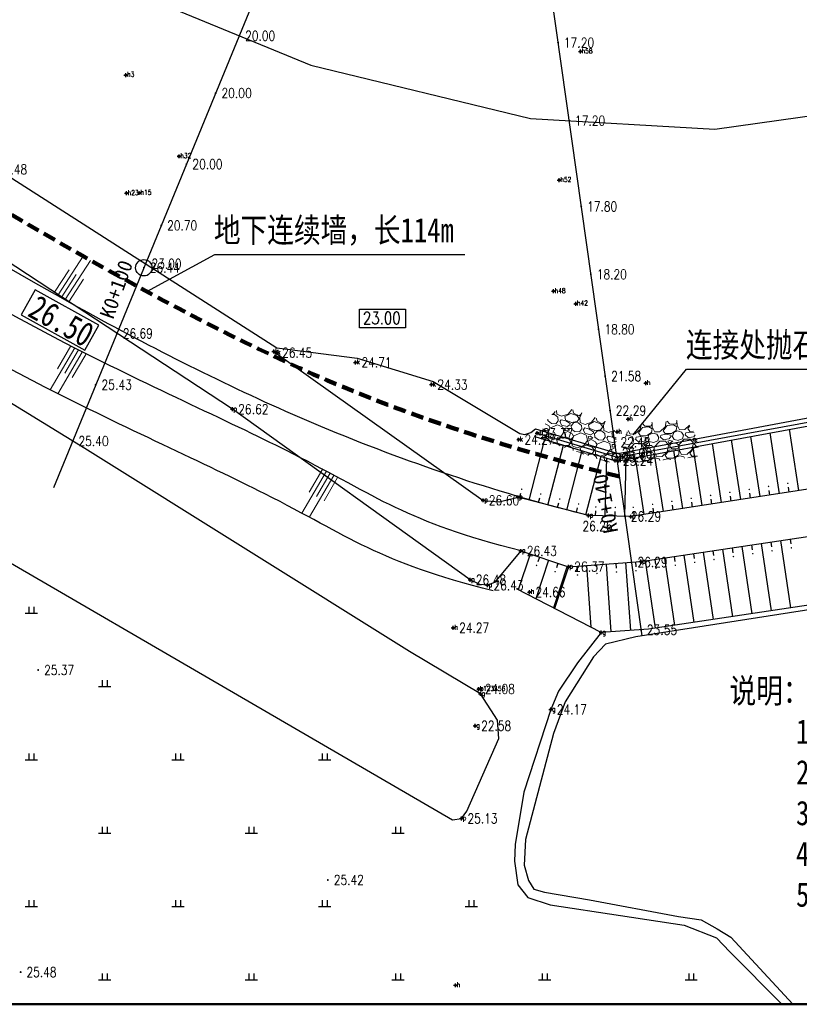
# Model space of a CAD drawing. Extents: x 475446 to 490894, y 3788879 to 3821323.
# Tile 57 of 75: x 484484 to 484564, y 3818563 to 3818664. Entities that reach past the tile are written whole.
import ezdxf
from ezdxf.enums import TextEntityAlignment as Align

# ---------------------------------------------------------------- set-up
doc = ezdxf.new("R2010")
doc.units = 0
doc.header["$LTSCALE"] = 0.5
doc.header["$PDMODE"] = 34
doc.header["$PDSIZE"] = 0.2
doc.linetypes.add('DASHED', pattern=[19.05, 12.7, -6.35])
doc.layers.get('0').update_dxf_attribs({"linetype": 'CONTINUOUS'})
for name, color, linetype in [('DMTZ', 3, 'CONTINUOUS'), ('dmx', 1, 'CONTINUOUS'), ('GCD', 1, 'CONTINUOUS'), ('JMD', 6, 'CONTINUOUS'), ('SXSS', 5, 'CONTINUOUS'), ('TK-PUBLIC', 7, 'CONTINUOUS'), ('ZBTZ', 3, 'CONTINUOUS'), ('zdh', 7, 'CONTINUOUS')]:
    doc.layers.add(name, color=color, linetype=linetype)
doc.styles.add('-仿宋_GB2312', font='simfang_0.ttf', dxfattribs={"width": 0.8})
doc.styles.add('HZ', font='rs.shx', dxfattribs={"width": 0.8, "bigfont": 'hztxt.shx'})
doc.styles.add('黑体', font='simhei_0.ttf')
doc.linetypes.add('10411', pattern='A,2,[150,AAA.SHX,S=1,R=0,X=0,Y=1],2,[151,AAA.SHX,S=1,R=0,X=0,Y=3],1e-11', length=4)
doc.linetypes.add('10421', pattern='A,2,[150,AAA.SHX,S=0.5,R=0,X=0,Y=0.5],1e-11', length=2)
doc.linetypes.add('10422', pattern='A,0.75,[150,AAA.SHX,S=0.5,R=0,X=0,Y=0.5],1.5,[177,AAA.SHX,S=1,R=0,X=0,Y=0.4],0.75', length=3)
doc.linetypes.add('1161', pattern='A,0,[149,AAA.SHX,S=0.15,R=0,X=0,Y=0],-1.6', length=1.6)

# ---------------------------------------------------------------- blocks, each defined once
blk = doc.blocks.new('GC200')
at = {"linetype": 'Continuous', "const_width": 0.2, "flags": 128}
blk.add_lwpolyline([(-0.1, 0, 1), (0.1, 0, 1)], format="xyb", close=True, dxfattribs=at)
blk = doc.blocks.new('gc119')
for p, q in [((-1.25, 0), (1.25, 0)), ((-0.5, 1.3), (-0.5, 0)), ((0.5, 1.3), (0.5, 0))]:
    blk.add_line(p, q)

msp = doc.modelspace()

# ---------------------------------------------------------------- hatches: boundary and pattern name
at = {"linetype": 'Continuous', "lineweight": 13}
h = msp.add_hatch(dxfattribs=at)
h.set_pattern_fill('GRAVEL', color=3, scale=0.1, angle=-19.2578, style=0)
h.set_pattern_definition([(208.755, (484541.92347, 3818619.22347), (-26.722666, -14.8789485), [0.34172, -33.8305]), (165.712, (484541.62389, 3818619.05908), (29.6122476, -7.6550445), [0.586405, -58.054]), (113.2526, (484541.05562, 3818619.2038), (14.7635526, -34.754017), [0.41348, -40.9347]), (248.016, (484539.91101, 3818618.93105), (19.1526623, 47.1196924), [0.534, -52.8664]), (273.5759, (484539.71111, 3818618.43587), (-1.936506, 32.9631964), [0.52363, -51.8398]), (338.0159, (484539.74377, 3818617.91326), (-47.1196924, 19.1526623), [0.534, -52.8664]), (18.4364, (484540.23895, 3818617.713355), (-39.5497541, -13.0880702), [0.70619, -69.9131]), (52.9975, (484540.90889, 3818617.93669), (35.2154309, 46.8890105), [0.66672, -66.0053]), (102.1718, (484541.31016, 3818618.46914), (-8.2923718, 37.8742263), [0.53581, -53.0455]), (155.9786, (484541.19719, 3818618.9929), (25.538841, -11.612986), [0.61171, -29.9739]), (203.1396, (484540.63845, 3818619.24192), (-37.9895988, -16.32367635), [0.79108, -78.3168]), (119.5563, (484542.27653, 3818618.0777), (-11.758661, 20.2513895), [0.27, -26.7306]), (152.2114, (484542.14334, 3818618.31258), (29.4968065, -15.6863637), [0.51368, -50.8546]), (205.742, (484541.6889, 3818618.552), (-0.83774, -2.39787), [0.3592, -3.2329]), (183.941, (484541.62158, 3818618.89845), (13.66489, 0.60705), [0.19344, -19.1506]), (272.544, (484541.4286, 3818618.88515), (0.11535, 8.031362), [0.27357, -13.4048]), (11.706, (484541.44074, 3818618.61186), (8.86909, 2.28253), [0.44432, -14.3663]), (142.307, (484541.8758, 3818618.702), (3.95801, -4.07335), [0.3213, -7.7109]), (357.1317, (484540.03783, 3818619.37104), (26.491951, -1.1838058), [0.45009, -44.5588]), (51.0884, (484540.48735, 3818619.34852), (-18.8065923, -23.0256053), [0.3776, -37.3822]), (273.941, (484542.04336, 3818619.18158), (-0.60705, 13.66489), [0.38688, -18.9572]), (324.3527, (484542.06995, 3818618.79561), (-21.4655198, 15.5710092), [0.45009, -44.5588]), (320.1862, (484539.51843, 3818617.88436), (-10.313897, 8.984445), [0.43404, -21.2677]), (275.5173, (484539.85183, 3818617.60645), (-2.7741943, 30.565274), [0.36367, -36.0036]), (47.5436, (484541.2296, 3818616.77533), (8.984481, 10.313914), [0.38688, -18.9572]), (358.0962, (484541.49076, 3818617.06077), (-34.5232967, 1.29915), [0.42578, -42.1524]), (50.1862, (484540.05464, 3818617.18582), (-8.984445, -10.313897), [0.21702, -21.4848]), (82.052, (484541.08573, 3818616.8256), (0.95309, 10.429194), [0.1295, -12.822]), (146.706, (484541.10364, 3818616.95387), (6.355883, -4.91109), [0.52363, -9.94905]), (166.7512, (484540.66595, 3818617.24131), (24.8164252, -5.979524), [0.48527, -48.0414]), (284.432, (484541.36534, 3818618.39605), (-0.722394, 5.63348), [0.36632, -8.79178]), (333.8994, (484541.45664, 3818618.04129), (39.0883566, -19.0373568), [0.63956, -63.316]), (41.6876, (484542.03098, 3818617.75991), (-15.455635, -13.434112), [0.2615, -25.8894]), (70.742, (484542.2263, 3818617.9338), (-1.5601, 3.2356), [0.1524, -2.3876]), (100.9986, (484540.64312, 3818617.33), (3.7272895, -20.136051), [0.35287, -34.9339]), (28.755, (484540.5758, 3818617.67638), (26.722666, 14.8789485), [0.68344, -33.4888]), (340.742, (484541.175, 3818618.0052), (3.2356, 1.5601), [0.6604, -1.8796]), (306.047, (484541.79841, 3818617.78735), (-18.114498, 25.1624956), [0.40161, -39.7593]), (234.797, (484542.03474, 3818617.46264), (-5.748847, -8.75377), [0.36983, -18.1217]), (188.3882, (484541.82154, 3818617.16045), (-53.9369644, -8.0616774), [0.602145, -59.6125]), (156.1683, (484541.22584, 3818617.07261), (-30.3346099, 13.2884869), [0.63703, -63.0658]), (156.1683, (484541.22584, 3818617.07261), (-30.3346099, 13.2884869), [0.63703, -63.0658])])
edge = h.paths.add_edge_path()
edge.add_line((484537.41, 3818621.01), (484544.37, 3818618.58))
edge.add_arc((484541.26, 3818620.84), 3.85, 323.8946, 387.4726)
edge.add_line((484544.67, 3818622.62), (484539.69, 3818624.36))
edge.add_arc((484541.26, 3818620.84), 3.85, 114.0118, 177.5898)
h = msp.add_hatch(dxfattribs=at)
h.set_pattern_fill('GRAVEL', color=3, scale=0.1, angle=5.0155, style=0)
h.set_pattern_definition([(233.0283, (484550.92305, 3818618.76884), (-18.2436564, -24.5489916), [0.34172, -33.8305]), (189.9852, (484550.71753, 3818618.49583), (30.1412823, 5.1949993), [0.586405, -58.054]), (137.526, (484550.14001, 3818618.39415), (27.745405, -25.612432), [0.41348, -40.9347]), (272.2892, (484549.20872, 3818617.67498), (-1.9109658, 50.8275328), [0.534, -52.8664]), (297.8492, (484549.23005, 3818617.1414), (-15.316148, 29.2529996), [0.52363, -51.8398]), (2.2892, (484549.47466, 3818616.67841), (-50.8275328, -1.9109658), [0.534, -52.8664]), (42.7097, (484550.00824, 3818616.69974), (-30.672975, -28.1895235), [0.70619, -69.9131]), (77.2708, (484550.52715, 3818617.17874), (12.8266013, 57.2204874), [0.66672, -66.0053]), (126.4451, (484550.67406, 3818617.82907), (-23.1289972, 31.1170361), [0.53581, -53.0455]), (180.252, (484550.35575, 3818618.2601), (28.055056, -0.087576), [0.61171, -29.9739]), (227.413, (484549.74405, 3818618.25741), (-27.9206203, -30.497721), [0.79108, -78.3168]), (143.8296, (484551.7159, 3818617.86951), (-19.044277, 13.6271935), [0.27, -26.7306]), (176.4847, (484551.49794, 3818618.02887), (33.3376415, -2.173766), [0.51368, -50.8546]), (230.016, (484550.9852, 3818618.0604), (0.22206, -2.53027), [0.3592, -3.2329]), (208.214, (484550.78146, 3818618.34845), (12.20729, 6.170882), [0.19344, -19.1506]), (296.817, (484550.611, 3818618.257), (-3.19646, 7.368766), [0.27357, -13.4048]), (35.979, (484550.7344, 3818618.01286), (7.146692, 5.726737), [0.44432, -14.3663]), (166.58, (484551.094, 3818618.2739), (5.28261, -2.08615), [0.3213, -7.7109]), (21.405, (484549.14344, 3818618.1282), (24.636575, 9.811424), [0.45009, -44.5588]), (75.3617, (484549.56249, 3818618.29247), (-7.678396, -28.721223), [0.3776, -37.3822]), (298.214, (484551.04956, 3818618.77994), (-6.170882, 12.20729), [0.38688, -18.9572]), (348.626, (484551.23247, 3818618.43903), (-25.9689414, 5.370191), [0.45009, -44.5588]), (344.4595, (484549.28112, 3818616.55943), (-13.09551, 3.950234), [0.43403, -21.2677]), (299.7906, (484549.69929, 3818616.44315), (-15.0940184, 26.7227007), [0.36367, -36.0036]), (71.817, (484551.29693, 3818616.2519), (3.95026, 13.09554), [0.38688, -18.9572]), (22.3695, (484551.41765, 3818616.61945), (-32.0053245, -13.0078825), [0.42578, -42.1524]), (74.4595, (484550.0571, 3818616.14308), (-3.950234, -13.09551), [0.21702, -21.4848]), (106.3254, (484551.1451, 3818616.23857), (-3.418505, 9.899005), [0.12951, -12.822]), (170.979, (484551.1087, 3818616.36286), (7.81289, -1.864085), [0.52363, -9.94905]), (191.0245, (484550.59155, 3818616.44496), (25.080646, 4.7508806), [0.48527, -48.0414]), (308.706, (484550.7544, 3818617.7851), (-2.9744, 4.83848), [0.36632, -8.79178]), (358.1727, (484550.98347, 3818617.49926), (43.4588081, -1.2855239), [0.63956, -63.316]), (65.961, (484551.6227, 3818617.47887), (-8.566647, -18.600123), [0.2615, -25.8894]), (95.016, (484551.7292, 3818617.7177), (-2.7523, 2.3082), [0.1524, -2.3876]), (125.272, (484550.53428, 3818616.51643), (11.675506, -16.823668), [0.35287, -34.9339]), (53.0283, (484550.33051, 3818616.80452), (18.2436564, 24.5489916), [0.68344, -33.4888]), (5.016, (484550.7415, 3818617.3505), (2.3082, 2.7523), [0.6604, -1.8796]), (330.3203, (484551.39942, 3818617.40828), (-26.8571313, 15.4913112), [0.40161, -39.7593]), (259.07, (484551.74834, 3818617.20942), (-1.642033, -10.343184), [0.36983, -18.1217]), (212.6615, (484551.67822, 3818616.8463), (-45.8545805, -29.5219278), [0.602145, -59.6125]), (180.4416, (484551.17129, 3818616.52134), (-33.1156356, -0.3565384), [0.63703, -63.0658]), (180.4416, (484551.17129, 3818616.52134), (-33.1156356, -0.3565384), [0.63703, -63.0658])])
edge = h.paths.add_edge_path()
edge.add_line((484546.07, 3818618.54), (484553.42, 3818619.18))
edge.add_arc((484549.65, 3818619.97), 3.85, 348.1679, 411.7459)
edge.add_line((484552.03, 3818623), (484546.77, 3818622.53))
edge.add_arc((484549.65, 3818619.97), 3.85, 138.2851, 201.8632)

# ---------------------------------------------------------------- linework, layer by layer
at = {"color": 3, "linetype": 'Continuous', "lineweight": 9}
for p, q in [((484488.02, 3818635.79), (484490.57, 3818639.74)), ((484488.76, 3818635.31), (484491.34, 3818639.3)), ((484487.66, 3818636.04), (484489.15, 3818638.34)), ((484488.39, 3818635.56), (484489.88, 3818637.86)), ((484489.13, 3818635.08), (484490.62, 3818637.39)), ((484489.73, 3818630.37), (484487.21, 3818626.06)), ((484489.34, 3818630.58), (484487.96, 3818628.21)), ((484490.49, 3818629.92), (484488, 3818625.67)), ((484490.1, 3818630.14), (484488.72, 3818627.77)), ((484490.86, 3818629.69), (484489.47, 3818627.33)), ((484515.47, 3818617.75, 3.88), (484512.96, 3818613.45, 3.88)), ((484515.09, 3818617.97, 3.88), (484513.71, 3818615.6, 3.88)), ((484516.23, 3818617.31, 3.88), (484513.74, 3818613.06, 3.88)), ((484515.85, 3818617.53, 3.88), (484514.46, 3818615.16, 3.88)), ((484516.61, 3818617.08, 3.88), (484515.22, 3818614.72, 3.88))]:
    msp.add_line(p, q, dxfattribs=at)
at = {"color": 3, "linetype": 'Continuous'}
for p, q in [((484497.11, 3818636.11), (484504.04, 3818639.91)), ((484504.04, 3818639.91), (484529.61, 3818639.91)), ((484546.86, 3818621.45), (484552.31, 3818628.17)), ((484552.31, 3818628.17), (484571.96, 3818628.17))]:
    msp.add_line(p, q, dxfattribs=at)
at = {"linetype": 'Continuous'}
msp.add_lwpolyline([(484702.62, 3818840.21), (484702.62, 3818563.21), (484384.2, 3818563.21), (484384.2, 3818840.21)], dxfattribs=at)
at = {"linetype": 'Continuous', "flags": 128}
msp.add_lwpolyline([(484414.05, 3818700.29), (484513.86, 3818659.27), (484536.33, 3818653.83), (484555.18, 3818652.73), (484575.07, 3818655.54)], dxfattribs=at)
at = {"color": 3, "linetype": 'Continuous'}
for points in [[(484484.25, 3818633.75), (484490.77, 3818630.13), (484492.19, 3818632.68), (484485.67, 3818636.3)], [(484518.86, 3818634.3), (484523.56, 3818634.3), (484523.56, 3818632.41), (484518.86, 3818632.41)]]:
    msp.add_lwpolyline(points, close=True, dxfattribs=at)
at = {"linetype": 'Continuous'}
for centre, radius in [((484496.79, 3818638.55), 0.841), ((484545.15, 3818619.18), 0.443)]:
    msp.add_circle(centre, radius, dxfattribs=at)
at = {"color": 2, "linetype": 'DASHED', "lineweight": 200, "ltscale": 0.2, "start_tangent": (-0.969419, 0.245413), "end_tangent": (-0.806412, 0.591355)}
msp.add_spline([(484545.43, 3818617.2), (484518.46, 3818625.82), (484496.03, 3818636.7), (484453.16, 3818663.93)], degree=3, dxfattribs=at)
at = {"color": 4, "linetype": 'ByBlock', "lineweight": 30, "ltscale": 0.2, "start_tangent": (-0.969419, 0.245413), "end_tangent": (-0.806412, 0.591355)}
for points in [[(484541.76, 3818613.33), (484514.89, 3818622.32), (484492.46, 3818633.2), (484449.59, 3818660.43)], [(484535.4, 3818609.58, 26.43), (484512.03, 3818619.53), (484489.6, 3818630.41), (484446.73, 3818657.63)]]:
    msp.add_spline(points, degree=3, dxfattribs=at)
at = {"color": 4, "linetype": 'ByBlock', "lineweight": 30, "ltscale": 0.2}
msp.add_open_spline([(484532.53, 3818605.49, 26.43), (484520.69, 3818608.48, 26.43), (484515.92, 3818612.76, -7.99), (484478.53, 3818629.47, 3.66), (484459.71, 3818642.04, 0.42), (484447.24, 3818651.07, 0.05)], degree=3, knots=[0, 0, 0, 0, 36.654791, 61.582711, 108.163321, 108.163321, 108.163321, 108.163321], dxfattribs=at)
at = {"layer": 'DMTZ', "linetype": 'Continuous'}
for p, q in [((484559.84, 3818615.14), (484558.88, 3818621.3)), ((484561.81, 3818615.44), (484560.85, 3818621.66)), ((484563.79, 3818615.75), (484562.82, 3818622.03)), ((484536.2, 3818614.78), (484537.81, 3818621)), ((484538.13, 3818614.27), (484539.73, 3818620.42)), ((484553.91, 3818614.22), (484552.98, 3818620.22)), ((484555.88, 3818614.53), (484554.95, 3818620.58)), ((484557.86, 3818614.83), (484556.91, 3818620.94)), ((484540.07, 3818613.77), (484541.64, 3818619.85)), ((484542, 3818613.27), (484543.56, 3818619.27)), ((484543.99, 3818613.16), (484544.14, 3818619.1)), ((484547.98, 3818613.3), (484547.08, 3818619.13)), ((484549.95, 3818613.61), (484549.04, 3818619.49)), ((484551.93, 3818613.92), (484551.01, 3818619.86)), ((484545.99, 3818613.11), (484546.13, 3818618.96)), ((484562.8, 3818615.6), (484562.72, 3818616.09)), ((484535.23, 3818615.03), (484535.35, 3818615.51)), ((484556.87, 3818614.68), (484556.79, 3818615.17)), ((484558.85, 3818614.99), (484558.77, 3818615.48)), ((484560.82, 3818615.29), (484560.75, 3818615.78)), ((484537.16, 3818614.53), (484537.29, 3818615.01)), ((484539.1, 3818614.02), (484539.23, 3818614.51)), ((484550.94, 3818613.76), (484550.86, 3818614.26)), ((484552.92, 3818614.07), (484552.84, 3818614.56)), ((484554.89, 3818614.37), (484554.82, 3818614.87)), ((484541.04, 3818613.52), (484541.16, 3818614)), ((484542.99, 3818613.18), (484543.01, 3818613.68)), ((484544.99, 3818613.13), (484545.01, 3818613.63)), ((484546.99, 3818613.15), (484546.91, 3818613.65)), ((484548.96, 3818613.46), (484548.89, 3818613.95)), ((484557.95, 3818610.05), (484558.99, 3818603.16)), ((484558.94, 3818610.2), (484559.02, 3818609.7)), ((484559.93, 3818610.34), (484560.97, 3818603.46)), ((484560.92, 3818610.49), (484560.99, 3818610)), ((484561.91, 3818610.64), (484562.94, 3818603.75)), ((484562.9, 3818610.79), (484562.97, 3818610.3)), ((484536.3, 3818609.27), (484535.09, 3818605.61)), ((484551.03, 3818609.01), (484551.1, 3818608.51)), ((484552.02, 3818609.15), (484553.06, 3818602.27)), ((484553.01, 3818609.3), (484553.08, 3818608.81)), ((484554, 3818609.45), (484555.03, 3818602.56)), ((484554.99, 3818609.6), (484555.06, 3818609.11)), ((484555.98, 3818609.75), (484557.01, 3818602.86)), ((484556.96, 3818609.9), (484557.04, 3818609.4)), ((484538.2, 3818608.64), (484536.89, 3818604.68)), ((484537.25, 3818608.95), (484537.09, 3818608.48)), ((484540.09, 3818608.01), (484538.68, 3818603.75)), ((484539.14, 3818608.33), (484538.99, 3818607.85)), ((484541.09, 3818608.03), (484541.12, 3818607.53)), ((484542.08, 3818608.1), (484542.53, 3818601.77)), ((484543.08, 3818608.17), (484543.12, 3818607.67)), ((484544.08, 3818608.24), (484544.57, 3818601.3)), ((484545.08, 3818608.31), (484545.11, 3818607.82)), ((484546.07, 3818608.39), (484546.57, 3818601.44)), ((484547.07, 3818608.46), (484547.11, 3818607.96)), ((484548.06, 3818608.56), (484549.1, 3818601.67)), ((484549.05, 3818608.71), (484549.13, 3818608.21)), ((484550.04, 3818608.86), (484551.08, 3818601.97)), ((484540.22, 3818607.97), (484538.8, 3818603.69))]:
    msp.add_line(p, q, dxfattribs=at)
at = {"layer": 'DMTZ', "linetype": '10421', "flags": 128}
msp.add_lwpolyline([(484384.2, 3818691.65, 0, 0, 0), (484407.73, 3818687.56, 0.00000202, 0.00000202, 0), (484450.92, 3818671.89, 0.00000202, 0.00000202, 0), (484452.3, 3818669.59, 0, 0, 0), (484453.43, 3818666.59, 0, 0, 0), (484454.26, 3818665.23, 0.00000202, 0.00000202, 0), (484456.66, 3818663.76, 0, 0, 0), (484479.87, 3818651.15, 0.00000203, 0.00000203, 0), (484481.17, 3818648.61, 0.00000203, 0.00000203, 0), (484510.08, 3818629.99, 0.00000203, 0.00000203, 0), (484518.44, 3818628.87, 0.00000202, 0.00000202, 0), (484526.21, 3818626.6, 0.00000202, 0.00000202, 0), (484535.13, 3818620.97, 0.00000202, 0.00000202, 0), (484536.25, 3818620.51, 0, 0, 0), (484536.49, 3818620.39, 0, 0, 0)], format="xyseb", dxfattribs=at)
at = {"layer": 'DMTZ', "linetype": '10411', "flags": 128}
for points in [[(484535.35, 3818609.58), (484532.65, 3818606.37), (484531.94, 3818606.07), (484531.15, 3818606.16), (484530.16, 3818606.63), (484505.85, 3818624.08), (484481.38, 3818640.14), (484453.41, 3818652.74), (484451.38, 3818653.87), (484450.18, 3818655.24), (484449.15, 3818657.06)], [(484510.08, 3818629.99), (484531.49, 3818614.76), (484533.14, 3818614.6), (484535.07, 3818615.07)]]:
    msp.add_lwpolyline(points, dxfattribs=at)
at = {"layer": 'DMTZ', "linetype": '10411', "elevation": 25.5, "flags": 128}
msp.add_lwpolyline([(484448.95, 3818642.91), (484448.23, 3818642.36), (484447.34, 3818637.91), (484446.77, 3818635.48), (484446.85, 3818632.72), (484448.63, 3818629.97), (484459, 3818622.38), (484528.35, 3818582.08), (484529.29, 3818582.21), (484529.83, 3818582.96), (484533.1, 3818590.4), (484532.97, 3818592.26), (484531.22, 3818594.95), (484523.95, 3818599.31), (484490.76, 3818620.05), (484465.19, 3818635.75), (484453.9, 3818641.83), (484450.7, 3818642.91), (484448.95, 3818642.91)], dxfattribs=at)
at = {"layer": 'DMTZ', "linetype": 'Continuous'}
for points in [[(484535.35, 3818609.58), (484540.22, 3818607.97), (484547.64, 3818608.5), (484578.57, 3818613.15), (484582.53, 3818614.25), (484625.12, 3818637.42)], [(484574.66, 3818617.43), (484546.6, 3818613.09), (484542.28, 3818613.2), (484535.07, 3818615.07)]]:
    msp.add_lwpolyline(points, dxfattribs=at)
at = {"layer": 'DMTZ', "linetype": '10422', "elevation": 23.41, "flags": 128}
msp.add_lwpolyline([(484537.01, 3818621.62), (484545.2, 3818619.16), (484573.28, 3818624.32)], dxfattribs=at)
at = {"layer": 'DMTZ', "linetype": '10421', "flags": 128}
msp.add_lwpolyline([(484543.58, 3818601.23), (484541.14, 3818598.15), (484539.21, 3818595.23), (484538.43, 3818593.36), (484535.66, 3818584.92), (484534.76, 3818579.56), (484534.7, 3818577.85), (484535.04, 3818575.44), (484536.07, 3818574.14), (484538.34, 3818573.38), (484545.55, 3818572.29), (484552.07, 3818571.32), (484555.37, 3818570.02), (484556.74, 3818568.58), (484562.06, 3818563.21)], dxfattribs=at)
at = {"layer": 'dmx', "linetype": 'Continuous'}
msp.add_lwpolyline([(484525.55, 3818708.52), (484487.54, 3818616.03)], dxfattribs=at)
at = {"layer": 'dmx', "linetype": 'Continuous', "elevation": 23.19}
msp.add_lwpolyline([(484533.29, 3818703.1), (484547.74, 3818600.89)], dxfattribs=at)
at = {"layer": 'SXSS', "linetype": 'Continuous', "flags": 128}
for points in [[(484384.2, 3818694.98), (484392.23, 3818694), (484409.38, 3818690.32), (484451.34, 3818675.56), (484451.98, 3818675.1), (484452.78, 3818673.99), (484452.94, 3818671.98), (484453.35, 3818669.96), (484453.78, 3818667.71), (484455.15, 3818665.28), (484480.27, 3818651.36), (484481.56, 3818648.8), (484510.38, 3818630.37), (484518.6, 3818629.31), (484526.39, 3818626.92), (484535.24, 3818621.58), (484535.77, 3818621.49), (484536.37, 3818621.71), (484536.85, 3818622.07), (484545.27, 3818619.54), (484573.44, 3818624.82)], [(484580.09, 3818605.94), (484547.13, 3818600.79), (484544, 3818600.04), (484542.8, 3818598.75), (484539.88, 3818594.14), (484538.68, 3818590.9), (484535.82, 3818580.07), (484535.69, 3818577.45), (484536.15, 3818575.88), (484536.69, 3818574.97), (484537.77, 3818574.68), (484542.37, 3818573.89), (484551.49, 3818572.18), (484553.81, 3818571.86), (484555.42, 3818570.94), (484556.83, 3818570.08), (484563.16, 3818563.21)]]:
    msp.add_lwpolyline(points, dxfattribs=at)
at = {"layer": 'TK-PUBLIC', "color": 5, "lineweight": 50}
msp.add_line((484371.92, 3818563.21), (484716.92, 3818563.21), dxfattribs=at)
at = {"layer": 'ZBTZ', "linetype": '1161', "flags": 128}
for points in [[(484628.45, 3818631.3), (484585.16, 3818607.75), (484580.02, 3818606.32), (484548.41, 3818601.57), (484543.58, 3818601.23), (484534.92, 3818605.7)], [(484536.9, 3818621.27), (484545.18, 3818618.78), (484573.34, 3818623.96)]]:
    msp.add_lwpolyline(points, dxfattribs=at)
at = {"layer": 'zdh', "linetype": 'Continuous'}
for p in [(484541.45, 3818660.68, 22.89), (484494.96, 3818658.26, 22.87), (484500.39, 3818649.95, 22.88), (484539.28, 3818647.51, 22.88), (484495.02, 3818646.17, 22.87), (484496.33, 3818646.2, 22.88), (484538.69, 3818636.15, 22.85), (484540.97, 3818634.87, 22.89), (484510.08, 3818629.99, 26.44), (484510.34, 3818629.86, 26.45), (484518.44, 3818628.87, 24.71), (484526.21, 3818626.6, 24.33), (484548.13, 3818626.75, 21.58), (484505.85, 3818624.08, 26.62), (484546.32, 3818623.07, 22.29), (484535.13, 3818620.97, 24.27), (484537.01, 3818621.62, 23.37), (484545.21, 3818621.76, 22.48), (484545.2, 3818619.16, 23.18), (484544.99, 3818618.84, 23.24), (484535.07, 3818615.07, 26.29), (484531.49, 3818614.76, 26.6), (484542.28, 3818613.2, 26.26), (484546.6, 3818613.09, 26.29), (484535.35, 3818609.58, 26.43), (484540.22, 3818607.97, 26.37), (484547.64, 3818608.5, 26.29), (484530.16, 3818606.63, 26.48), (484531.94, 3818606.07, 26.43), (484536.25, 3818605.37, 24.66), (484528.43, 3818601.72, 24.27), (484543.58, 3818601.23, 23.55), (484531.04, 3818595.45, 24.08), (484531.06, 3818595.46, 24.08), (484531.22, 3818594.95, 24.1), (484538.43, 3818593.36, 24.17), (484530.69, 3818591.69, 22.58), (484529.29, 3818582.21, 25.13), (484528.68, 3818565.15, 25.42)]:
    msp.add_point(p, dxfattribs=at)

# ---------------------------------------------------------------- block references
at = {"layer": 'DMTZ', "linetype": 'Continuous', "xscale": 0.375, "yscale": 0.375}
for p in [(484560.69, 3818616.18), (484562.66, 3818616.49), (484535.45, 3818615.9), (484537.39, 3818615.4), (484554.76, 3818615.26), (484556.73, 3818615.57), (484558.71, 3818615.87), (484539.33, 3818614.89), (484541.26, 3818614.39), (484543.02, 3818614.08), (484545.01, 3818614.03), (484546.85, 3818614.04), (484548.83, 3818614.35), (484550.8, 3818614.65), (484552.78, 3818614.96), (484557.1, 3818609.01), (484559.08, 3818609.31), (484561.05, 3818609.6), (484563.03, 3818609.9), (484536.96, 3818608.1), (484551.16, 3818608.12), (484553.14, 3818608.41), (484555.12, 3818608.71), (484538.86, 3818607.47), (484541.15, 3818607.13), (484543.14, 3818607.28), (484545.14, 3818607.42), (484547.13, 3818607.56), (484549.19, 3818607.82)]:
    msp.add_blockref('GC200', p, dxfattribs=at)
at = {"layer": 'GCD', "linetype": 'Continuous'}
ref = msp.add_blockref('GC200', (484506.54, 3818662.28, 20), dxfattribs=dict(at, xscale=0.5, yscale=0.5, zscale=0.5))
ref.add_attrib('height', '20.00', dxfattribs={"linetype": 'Continuous', "height": 1, "style": 'HZ', "width": 0.8}).set_placement((484507.14, 3818662.28, 20), align=Align.MIDDLE_LEFT)
ref = msp.add_blockref('GC200', (484539.16, 3818661.58, 17.2), dxfattribs=dict(at, xscale=0.5, yscale=0.5, zscale=0.5))
ref.add_attrib('height', '17.20', dxfattribs={"linetype": 'Continuous', "height": 1, "style": 'HZ', "width": 0.8}).set_placement((484539.76, 3818661.58, 17.2), align=Align.MIDDLE_LEFT)
ref = msp.add_blockref('GC200', (484504.14, 3818656.42, 20), dxfattribs=dict(at, xscale=0.5, yscale=0.5, zscale=0.5))
ref.add_attrib('height', '20.00', dxfattribs={"linetype": 'Continuous', "height": 1, "style": 'HZ', "width": 0.8}).set_placement((484504.74, 3818656.42, 20), align=Align.MIDDLE_LEFT)
ref = msp.add_blockref('GC200', (484540.29, 3818653.6, 17.2), dxfattribs=dict(at, xscale=0.5, yscale=0.5, zscale=0.5))
ref.add_attrib('height', '17.20', dxfattribs={"linetype": 'Continuous', "height": 1, "style": 'HZ', "width": 0.8}).set_placement((484540.89, 3818653.6, 17.2), align=Align.MIDDLE_LEFT)
ref = msp.add_blockref('GC200', (484501.15, 3818649.15, 20), dxfattribs=dict(at, xscale=0.5, yscale=0.5, zscale=0.5))
ref.add_attrib('height', '20.00', dxfattribs={"linetype": 'Continuous', "height": 1, "style": 'HZ', "width": 0.8}).set_placement((484501.75, 3818649.15, 20), align=Align.MIDDLE_LEFT)
ref = msp.add_blockref('GC200', (484481.17, 3818648.61, 26.48), dxfattribs=dict(at, xscale=0.5, yscale=0.5, zscale=0.5))
ref.add_attrib('height', '26.48', dxfattribs={"linetype": 'Continuous', "height": 1, "style": 'HZ', "width": 0.8}).set_placement((484481.77, 3818648.61, 26.48), align=Align.MIDDLE_LEFT)
ref = msp.add_blockref('GC200', (484541.53, 3818644.82, 17.8), dxfattribs=dict(at, xscale=0.5, yscale=0.5, zscale=0.5))
ref.add_attrib('height', '17.80', dxfattribs={"linetype": 'Continuous', "height": 1, "style": 'HZ', "width": 0.8}).set_placement((484542.13, 3818644.82, 17.8), align=Align.MIDDLE_LEFT)
ref = msp.add_blockref('GC200', (484498.57, 3818642.88, 20.7), dxfattribs=dict(at, xscale=0.5, yscale=0.5, zscale=0.5))
ref.add_attrib('height', '20.70', dxfattribs={"linetype": 'Continuous', "height": 1, "style": 'HZ', "width": 0.8}).set_placement((484499.17, 3818642.88, 20.7), align=Align.MIDDLE_LEFT)
ref = msp.add_blockref('GC200', (484496.96, 3818638.96, 23), dxfattribs=dict(at, xscale=0.5, yscale=0.5, zscale=0.5))
ref.add_attrib('height', '23.00', dxfattribs={"linetype": 'Continuous', "height": 1, "style": 'HZ', "width": 0.8}).set_placement((484497.56, 3818638.96, 23), align=Align.MIDDLE_LEFT)
ref = msp.add_blockref('GC200', (484496.79, 3818638.55, 26.44), dxfattribs=dict(at, xscale=0.5, yscale=0.5, zscale=0.5))
ref.add_attrib('height', '26.44', dxfattribs={"linetype": 'Continuous', "height": 1, "style": 'HZ', "width": 0.8}).set_placement((484497.39, 3818638.55), align=Align.MIDDLE_LEFT)
ref = msp.add_blockref('GC200', (484542.51, 3818637.88, 18.2), dxfattribs=dict(at, xscale=0.5, yscale=0.5, zscale=0.5))
ref.add_attrib('height', '18.20', dxfattribs={"linetype": 'Continuous', "height": 1, "style": 'HZ', "width": 0.8}).set_placement((484543.11, 3818637.88), align=Align.MIDDLE_LEFT)
ref = msp.add_blockref('GC200', (484494.03, 3818631.83, 26.69), dxfattribs=dict(at, xscale=0.5, yscale=0.5, zscale=0.5))
ref.add_attrib('height', '26.69', dxfattribs={"linetype": 'Continuous', "height": 1, "style": 'HZ', "width": 0.8}).set_placement((484494.63, 3818631.83), align=Align.MIDDLE_LEFT)
ref = msp.add_blockref('GC200', (484543.3, 3818632.25, 18.8), dxfattribs=dict(at, xscale=0.5, yscale=0.5, zscale=0.5))
ref.add_attrib('height', '18.80', dxfattribs={"linetype": 'Continuous', "height": 1, "style": 'HZ', "width": 0.8}).set_placement((484543.9, 3818632.25, 18.8), align=Align.MIDDLE_LEFT)
ref = msp.add_blockref('GC200', (484510.34, 3818629.86, 26.45), dxfattribs=dict(at, xscale=0.5, yscale=0.5, zscale=0.5))
ref.add_attrib('height', '26.45', dxfattribs={"linetype": 'Continuous', "height": 1, "style": 'HZ', "width": 0.8}).set_placement((484510.94, 3818629.86, 26.45), align=Align.MIDDLE_LEFT)
ref = msp.add_blockref('GC200', (484518.44, 3818628.87, 24.71), dxfattribs=dict(at, xscale=0.5, yscale=0.5, zscale=0.5))
ref.add_attrib('height', '24.71', dxfattribs={"linetype": 'Continuous', "height": 1, "style": 'HZ', "width": 0.8}).set_placement((484519.04, 3818628.87, 24.71), align=Align.MIDDLE_LEFT)
ref = msp.add_blockref('GC200', (484543.98, 3818627.46, 21.58), dxfattribs=dict(at, xscale=0.5, yscale=0.5, zscale=0.5))
ref.add_attrib('height', '21.58', dxfattribs={"linetype": 'Continuous', "height": 1, "style": 'HZ', "width": 0.8}).set_placement((484544.58, 3818627.46), align=Align.MIDDLE_LEFT)
ref = msp.add_blockref('GC200', (484491.87, 3818626.58, 25.43), dxfattribs=dict(at, xscale=0.5, yscale=0.5, zscale=0.5))
ref.add_attrib('height', '25.43', dxfattribs={"linetype": 'Continuous', "height": 1, "style": 'HZ', "width": 0.8}).set_placement((484492.47, 3818626.58, 25.43), align=Align.MIDDLE_LEFT)
ref = msp.add_blockref('GC200', (484526.21, 3818626.6, 24.33), dxfattribs=dict(at, xscale=0.5, yscale=0.5, zscale=0.5))
ref.add_attrib('height', '24.33', dxfattribs={"linetype": 'Continuous', "height": 1, "style": 'HZ', "width": 0.8}).set_placement((484526.81, 3818626.6, 24.33), align=Align.MIDDLE_LEFT)
ref = msp.add_blockref('GC200', (484505.85, 3818624.08, 26.62), dxfattribs=dict(at, xscale=0.5, yscale=0.5, zscale=0.5))
ref.add_attrib('height', '26.62', dxfattribs={"linetype": 'Continuous', "height": 1, "style": 'HZ', "width": 0.8}).set_placement((484506.45, 3818624.08, 26.62), align=Align.MIDDLE_LEFT)
ref = msp.add_blockref('GC200', (484544.48, 3818623.94, 22.29), dxfattribs=dict(at, xscale=0.5, yscale=0.5, zscale=0.5))
ref.add_attrib('height', '22.29', dxfattribs={"linetype": 'Continuous', "height": 1, "style": 'HZ', "width": 0.8}).set_placement((484545.08, 3818623.94), align=Align.MIDDLE_LEFT)
ref = msp.add_blockref('GC200', (484537.01, 3818621.62, 23.37), dxfattribs=dict(at, xscale=0.5, yscale=0.5, zscale=0.5))
ref.add_attrib('height', '23.37', dxfattribs={"linetype": 'Continuous', "height": 1, "style": 'HZ', "width": 0.8}).set_placement((484537.61, 3818621.62, 23.37), align=Align.MIDDLE_LEFT)
ref = msp.add_blockref('GC200', (484489.51, 3818620.82, 25.4), dxfattribs=dict(at, xscale=0.5, yscale=0.5, zscale=0.5))
ref.add_attrib('height', '25.40', dxfattribs={"linetype": 'Continuous', "height": 1, "style": 'HZ', "width": 0.8}).set_placement((484490.11, 3818620.82, 25.4), align=Align.MIDDLE_LEFT)
ref = msp.add_blockref('GC200', (484535.13, 3818620.97, 24.27), dxfattribs=dict(at, xscale=0.5, yscale=0.5, zscale=0.5))
ref.add_attrib('height', '24.27', dxfattribs={"linetype": 'Continuous', "height": 1, "style": 'HZ', "width": 0.8}).set_placement((484535.73, 3818620.97, 24.27), align=Align.MIDDLE_LEFT)
ref = msp.add_blockref('GC200', (484544.94, 3818620.7, 22.48), dxfattribs=dict(at, xscale=0.5, yscale=0.5, zscale=0.5))
ref.add_attrib('height', '22.48', dxfattribs={"linetype": 'Continuous', "height": 1, "style": 'HZ', "width": 0.8}).set_placement((484545.54, 3818620.7), align=Align.MIDDLE_LEFT)
ref = msp.add_blockref('GC200', (484545.09, 3818619.59, 23), dxfattribs=dict(at, xscale=0.5, yscale=0.5, zscale=0.5))
ref.add_attrib('height', '23.00', dxfattribs={"linetype": 'Continuous', "height": 1, "style": 'HZ', "width": 0.8}).set_placement((484545.69, 3818619.59, 23), align=Align.MIDDLE_LEFT)
ref = msp.add_blockref('GC200', (484545.15, 3818619.18, 23.19), dxfattribs=dict(at, xscale=0.5, yscale=0.5, zscale=0.5))
ref.add_attrib('height', '23.19', dxfattribs={"linetype": 'Continuous', "height": 1, "style": 'HZ', "width": 0.8}).set_placement((484545.75, 3818619.18), align=Align.MIDDLE_LEFT)
ref = msp.add_blockref('GC200', (484545.2, 3818618.81, 23.24), dxfattribs=dict(at, xscale=0.5, yscale=0.5, zscale=0.5))
ref.add_attrib('height', '23.24', dxfattribs={"linetype": 'Continuous', "height": 1, "style": 'HZ', "width": 0.8}).set_placement((484545.8, 3818618.81), align=Align.MIDDLE_LEFT)
ref = msp.add_blockref('GC200', (484531.49, 3818614.76, 26.6), dxfattribs=dict(at, xscale=0.5, yscale=0.5, zscale=0.5))
ref.add_attrib('height', '26.60', dxfattribs={"linetype": 'Continuous', "height": 1, "style": 'HZ', "width": 0.8}).set_placement((484532.09, 3818614.76, 26.6), align=Align.MIDDLE_LEFT)
ref = msp.add_blockref('GC200', (484542.28, 3818613.2, 26.26), dxfattribs=dict(at, xscale=0.5, yscale=0.5, zscale=0.5))
ref.add_attrib('height', '26.26', dxfattribs={"linetype": 'Continuous', "height": 1, "style": 'HZ', "width": 0.8}).set_placement((484541.65, 3818612.12, 26.26), align=Align.MIDDLE_LEFT)
ref = msp.add_blockref('GC200', (484546.01, 3818613.11, 26.29), dxfattribs=dict(at, xscale=0.5, yscale=0.5, zscale=0.5))
ref.add_attrib('height', '26.29', dxfattribs={"linetype": 'Continuous', "height": 1, "style": 'HZ', "width": 0.8}).set_placement((484546.61, 3818613.11), align=Align.MIDDLE_LEFT)
ref = msp.add_blockref('GC200', (484535.35, 3818609.58, 26.43), dxfattribs=dict(at, xscale=0.5, yscale=0.5, zscale=0.5))
ref.add_attrib('height', '26.43', dxfattribs={"linetype": 'Continuous', "height": 1, "style": 'HZ', "width": 0.8}).set_placement((484535.95, 3818609.58, 26.43), align=Align.MIDDLE_LEFT)
ref = msp.add_blockref('GC200', (484540.22, 3818607.97, 26.37), dxfattribs=dict(at, xscale=0.5, yscale=0.5, zscale=0.5))
ref.add_attrib('height', '26.37', dxfattribs={"linetype": 'Continuous', "height": 1, "style": 'HZ', "width": 0.8}).set_placement((484540.82, 3818607.97, 26.37), align=Align.MIDDLE_LEFT)
ref = msp.add_blockref('GC200', (484546.67, 3818608.43, 26.29), dxfattribs=dict(at, xscale=0.5, yscale=0.5, zscale=0.5))
ref.add_attrib('height', '26.29', dxfattribs={"linetype": 'Continuous', "height": 1, "style": 'HZ', "width": 0.8}).set_placement((484547.27, 3818608.43), align=Align.MIDDLE_LEFT)
ref = msp.add_blockref('GC200', (484530.16, 3818606.63, 26.48), dxfattribs=dict(at, xscale=0.5, yscale=0.5, zscale=0.5))
ref.add_attrib('height', '26.48', dxfattribs={"linetype": 'Continuous', "height": 1, "style": 'HZ', "width": 0.8}).set_placement((484530.76, 3818606.63, 26.48), align=Align.MIDDLE_LEFT)
ref = msp.add_blockref('GC200', (484531.94, 3818606.07, 26.43), dxfattribs=dict(at, xscale=0.5, yscale=0.5, zscale=0.5))
ref.add_attrib('height', '26.43', dxfattribs={"linetype": 'Continuous', "height": 1, "style": 'HZ', "width": 0.8}).set_placement((484532.54, 3818606.07, 26.43), align=Align.MIDDLE_LEFT)
ref = msp.add_blockref('GC200', (484536.25, 3818605.37, 24.66), dxfattribs=dict(at, xscale=0.5, yscale=0.5, zscale=0.5))
ref.add_attrib('height', '24.66', dxfattribs={"linetype": 'Continuous', "height": 1, "style": 'HZ', "width": 0.8}).set_placement((484536.85, 3818605.37, 24.66), align=Align.MIDDLE_LEFT)
ref = msp.add_blockref('GC200', (484528.43, 3818601.72, 24.27), dxfattribs=dict(at, xscale=0.5, yscale=0.5, zscale=0.5))
ref.add_attrib('height', '24.27', dxfattribs={"linetype": 'Continuous', "height": 1, "style": 'HZ', "width": 0.8}).set_placement((484529.03, 3818601.72, 24.27), align=Align.MIDDLE_LEFT)
ref = msp.add_blockref('GC200', (484547.65, 3818601.51, 23.55), dxfattribs=dict(at, xscale=0.5, yscale=0.5, zscale=0.5))
ref.add_attrib('height', '23.55', dxfattribs={"linetype": 'Continuous', "height": 1, "style": 'HZ', "width": 0.8}).set_placement((484548.25, 3818601.51), align=Align.MIDDLE_LEFT)
ref = msp.add_blockref('GC200', (484485.98, 3818597.4, 25.37), dxfattribs=dict(at, xscale=0.5, yscale=0.5, zscale=0.5))
ref.add_attrib('height', '25.37', dxfattribs={"linetype": 'Continuous', "height": 1, "style": 'HZ', "width": 0.8}).set_placement((484486.58, 3818597.4, 25.37), align=Align.MIDDLE_LEFT)
ref = msp.add_blockref('GC200', (484531.06, 3818595.46, 24.08), dxfattribs=dict(at, xscale=0.5, yscale=0.5, zscale=0.5))
ref.add_attrib('height', '24.08', dxfattribs={"linetype": 'Continuous', "height": 1, "style": 'HZ', "width": 0.8}).set_placement((484531.66, 3818595.46, 24.08), align=Align.MIDDLE_LEFT)
ref = msp.add_blockref('GC200', (484538.43, 3818593.36, 24.17), dxfattribs=dict(at, xscale=0.5, yscale=0.5, zscale=0.5))
ref.add_attrib('height', '24.17', dxfattribs={"linetype": 'Continuous', "height": 1, "style": 'HZ', "width": 0.8}).set_placement((484539.03, 3818593.36, 24.17), align=Align.MIDDLE_LEFT)
ref = msp.add_blockref('GC200', (484530.69, 3818591.69, 22.58), dxfattribs=dict(at, xscale=0.5, yscale=0.5, zscale=0.5))
ref.add_attrib('height', '22.58', dxfattribs={"linetype": 'Continuous', "height": 1, "style": 'HZ', "width": 0.8}).set_placement((484531.29, 3818591.69, 22.58), align=Align.MIDDLE_LEFT)
ref = msp.add_blockref('GC200', (484529.29, 3818582.21, 25.13), dxfattribs=dict(at, xscale=0.5, yscale=0.5, zscale=0.5))
ref.add_attrib('height', '25.13', dxfattribs={"linetype": 'Continuous', "height": 1, "style": 'HZ', "width": 0.8}).set_placement((484529.89, 3818582.21, 25.13), align=Align.MIDDLE_LEFT)
ref = msp.add_blockref('GC200', (484515.61, 3818575.93, 25.42), dxfattribs=dict(at, xscale=0.5, yscale=0.5, zscale=0.5))
ref.add_attrib('height', '25.42', dxfattribs={"linetype": 'Continuous', "height": 1, "style": 'HZ', "width": 0.8}).set_placement((484516.21, 3818575.93, 25.42), align=Align.MIDDLE_LEFT)
ref = msp.add_blockref('GC200', (484484.19, 3818566.5, 25.48), dxfattribs=dict(at, xscale=0.5, yscale=0.5, zscale=0.5))
ref.add_attrib('height', '25.48', dxfattribs={"linetype": 'Continuous', "height": 1, "style": 'HZ', "width": 0.8}).set_placement((484484.79, 3818566.5, 25.48), align=Align.MIDDLE_LEFT)
at = {"layer": 'ZBTZ', "linetype": 'Continuous', "xscale": 0.5, "yscale": 0.5}
for p in [(484485.28, 3818603.21), (484492.78, 3818595.71), (484485.28, 3818588.21), (484500.28, 3818588.21), (484515.28, 3818588.21), (484492.78, 3818580.71), (484507.78, 3818580.71), (484522.78, 3818580.71), (484485.28, 3818573.21), (484500.28, 3818573.21), (484515.28, 3818573.21), (484530.28, 3818573.21), (484492.78, 3818565.71), (484507.78, 3818565.71), (484522.78, 3818565.71), (484537.78, 3818565.71), (484552.78, 3818565.71)]:
    msp.add_blockref('gc119', p, dxfattribs=at)

# ---------------------------------------------------------------- texts
at = {"color": 3, "linetype": 'Continuous', "attachment_point": 1}
for s, insert, char_height, width, style in [('地下连续墙，长114m', (484503.96, 3818643.66, 25.86), 2.5, 93.4904, '-仿宋_GB2312'), ('23.00', (484519.2, 3818634.03), 1.25, 5.2668, 'HZ'), ('连接处抛石100m{\\fISOCPEUR|b0|i0|c134|p34;³}', (484552.24, 3818631.91, 25.86), 2.5, 93.4904, '-仿宋_GB2312'), ('说明：\\P     1、图中高程以米计（国家85高程系）；\\P     2、图中比例1:1000；\\P     3、地下连续墙与河坡连接处做抛石防冲处理，每端抛石约200m{\\fISOCPEUR|b0|i0|c134|p34;³}；\\P     4、地下连续墙施工时需顺连续墙铺设8.5m宽块石场地，地下连续墙完成后，块石用于两端抛石；\\P     5、边坡、堤顶整理土方压实度不小于0.93。', (484556.7, 3818596.53, 25.86), 2.5, 130.9584, '-仿宋_GB2312')]:
    msp.add_mtext(s, dxfattribs=dict(at, insert=insert, char_height=char_height, width=width, style=style))
at = {"color": 3, "linetype": 'Continuous', "insert": (484486, 3818635.86, 25.86), "char_height": 2.5, "width": 93.4904, "attachment_point": 1, "rotation": 330.9158, "style": '-仿宋_GB2312'}
msp.add_mtext('26.50', dxfattribs=at)
at = {"layer": 'JMD', "color": 0, "linetype": 'Continuous', "style": '黑体'}
for s, rotation, p in [('K0+100', 70.3488, (484493.98, 3818636.34)), ('K0+140', 100.7897, (484544.02, 3818614.41, 26.26))]:
    msp.add_text(s, height=1.5, rotation=rotation, dxfattribs=at).set_placement(p, align=Align.MIDDLE)
at = {"layer": 'zdh', "linetype": 'Continuous', "style": 'HZ', "width": 0.8}
for s, p in [('h58', (484541.57, 3818660.49, 22.89)), ('h3', (484495.08, 3818658.08, 22.87)), ('h32', (484500.52, 3818649.76, 22.88)), ('h52', (484539.4, 3818647.33, 22.88)), ('h23', (484495.14, 3818645.98, 22.87)), ('h15', (484496.45, 3818646.01, 22.88)), ('h48', (484538.81, 3818635.96, 22.85)), ('h42', (484541.09, 3818634.69, 22.89)), ('k', (484510.21, 3818629.8, 26.44)), ('k', (484510.46, 3818629.67, 26.45)), ('k', (484518.57, 3818628.68, 24.71)), ('k', (484526.33, 3818626.42, 24.33)), ('h', (484548.25, 3818626.56, 21.58)), ('p', (484505.97, 3818623.89, 26.62)), ('h', (484546.45, 3818622.88, 22.29)), ('h', (484545.33, 3818621.57, 22.48)), ('k', (484535.25, 3818620.78, 24.27)), ('dl', (484537.13, 3818621.43, 23.37)), ('dl', (484545.12, 3818618.65, 23.24)), ('dl', (484545.33, 3818618.97, 23.18)), ('p', (484535.19, 3818614.88, 26.29)), ('p', (484531.62, 3818614.58, 26.6)), ('p', (484542.41, 3818613.01, 26.26)), ('p', (484546.73, 3818612.9, 26.29)), ('p', (484535.47, 3818609.4, 26.43)), ('p', (484540.34, 3818607.78, 26.37)), ('p', (484547.77, 3818608.31, 26.29)), ('p', (484530.28, 3818606.44, 26.48)), ('p', (484532.06, 3818605.89, 26.43)), ('h', (484536.37, 3818605.19, 24.66)), ('h', (484528.56, 3818601.53, 24.27)), ('g', (484543.7, 3818601.04, 23.55)), ('k123456', (484531.16, 3818595.26, 24.08)), ('p', (484531.18, 3818595.27, 24.08)), ('g', (484531.34, 3818594.77, 24.1)), ('g', (484538.55, 3818593.17, 24.17)), ('g', (484530.81, 3818591.5, 22.58)), ('p', (484529.42, 3818582.03, 25.13)), ('h', (484528.8, 3818564.97, 25.42))]:
    msp.add_text(s, height=0.5, dxfattribs=at).set_placement(p)

doc.saveas('drawing.dxf')
